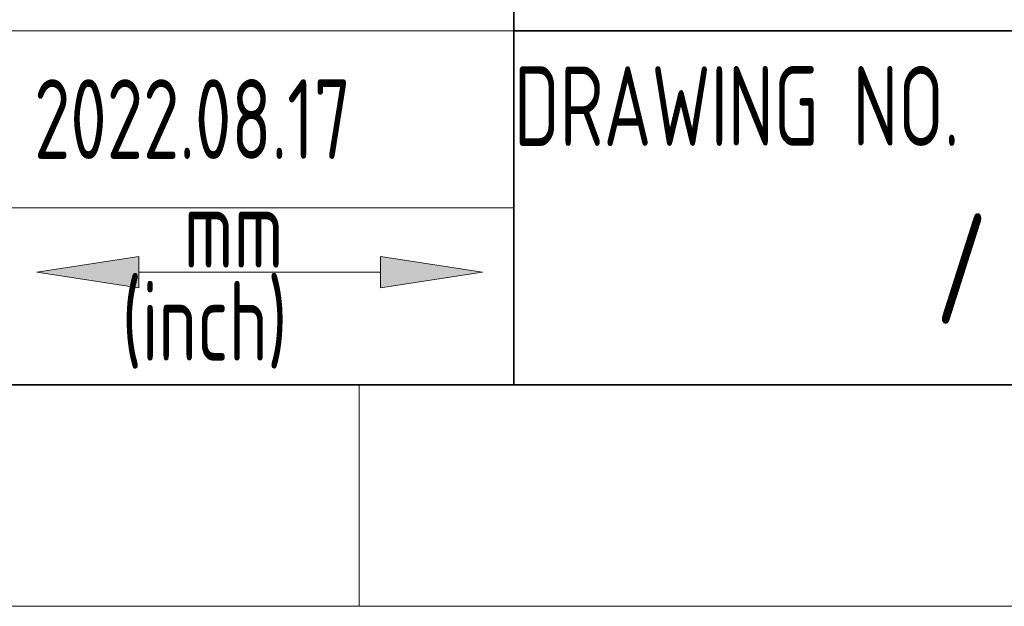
# Model space of a CAD drawing. Header units: millimetres. Extents: x 6 to 292, y 5 to 204.
# Tile 6 of 19: x 184 to 206, y 5 to 18. Entities that reach past the tile are written whole.
import ezdxf
from ezdxf.entities.mleader import LeaderData, LeaderLine
from ezdxf.math import Vec2, Vec3

# ---------------------------------------------------------------- set-up
doc = ezdxf.new("R2010")
doc.units = ezdxf.units.MM
for name, color, linetype in [('Default', 7, 'Continuous'), ('TEXT', 7, 'Continuous'), ('图框', 7, 'Continuous'), ('细实线', 7, 'Continuous'), ('轮廓线', 7, 'Continuous'), ('阴影线', 7, 'Continuous')]:
    doc.layers.add(name, color=color, linetype=linetype)
doc.styles.add('SEACAD_Solid_Edge_ANSI', font='seans.ttf')

# ---------------------------------------------------------------- blocks, each defined once
blk = doc.blocks.new('_DOT')
at = {"color": 0}
blk.add_line((0, 0), (-1, 0), dxfattribs=at)
at = {"color": 0, "const_width": 0.333}
blk.add_lwpolyline([(-0.1665, 0, 1), (0.1665, 0, 1)], format="xyb", close=True, dxfattribs=at)
blk = doc.blocks.new('A4-drawing_frame')
at = {"layer": '细实线', "color": 7, "linetype": 'Continuous', "lineweight": 13}
for p, q in [((-100.5, 5), (-100.5, 0)), ((-286.5, 0), (0, 0))]:
    blk.add_line(p, q, dxfattribs=at)
at = {"layer": '轮廓线', "color": 7, "linetype": 'Continuous', "lineweight": 35}
blk.add_line((-282, 5), (-5, 5), dxfattribs=at)

msp = doc.modelspace()

# ---------------------------------------------------------------- hatches: boundary and pattern name
at = {"layer": '阴影线', "linetype": 'Continuous', "lineweight": 5}
for points in [[(186.519, 12.198), (186.519, 12.899), (184.214, 12.549)], [(191.981, 12.899), (191.981, 12.198), (194.286, 12.549)]]:
    msp.add_hatch(color=7, dxfattribs=at).paths.add_polyline_path(points)

# ---------------------------------------------------------------- linework, layer by layer
at = {"layer": '细实线', "color": 7, "linetype": 'Continuous', "lineweight": 13}
for p, q in [((195, 18), (167, 18)), ((195, 14), (167, 14)), ((186.519, 12.899), (184.214, 12.549)), ((186.519, 12.198), (186.519, 12.899)), ((191.981, 12.899), (191.981, 12.198)), ((194.286, 12.549), (191.981, 12.899)), ((184.214, 12.549), (186.519, 12.198)), ((191.981, 12.549), (186.519, 12.549)), ((191.981, 12.198), (194.286, 12.549))]:
    msp.add_line(p, q, dxfattribs=at)
at = {"layer": '轮廓线', "color": 7, "linetype": 'Continuous', "lineweight": 35}
for p, q in [((195, 10), (195, 34)), ((195, 18), (287, 18)), ((167, 10), (287, 10)), ((195, 10), (287, 10))]:
    msp.add_line(p, q, dxfattribs=at)

# ---------------------------------------------------------------- block references
at = {"layer": '图框', "color": 7}
msp.add_blockref('A4-drawing_frame', (292, 5), dxfattribs=at)

# ---------------------------------------------------------------- texts
at = {"layer": 'TEXT', "insert": (195, 16.3), "char_height": 1.8, "width": 14.28618, "attachment_point": 4, "style": 'SEACAD_Solid_Edge_ANSI'}
msp.add_mtext('{\\fSolid Edge ANSI|b0||i0||c0|p34;\\C7;\\H1.8;\\W0.7;DRAWING NO.}', dxfattribs=at)
at = {"layer": '细实线', "char_height": 1.8, "attachment_point": 7, "style": 'SEACAD_Solid_Edge_ANSI'}
for s, insert, width in [('{\\fSolid Edge ANSI|b0||i0||c0|p34;\\C7;\\H1.8;\\W0.7;mm}', (187.53, 12.647), 3.27274), ('{\\fSolid Edge ANSI|b0||i0||c0|p34;\\C7;\\H1.8;\\W0.7;(inch)}', (186.131, 10.368), 6.45652)]:
    msp.add_mtext(s, dxfattribs=dict(at, insert=insert, width=width))

# ---------------------------------------------------------------- leaders
at = {"layer": 'Default', "color": 7, "linetype": 'Continuous', "lineweight": 13}
ml = msp.add_multileader_mtext('Standard', dxfattribs=at)
ml.set_content('{\\pxsm0.9;\\fSolid Edge ANSI|b0||i0||c0|p34;\\W0.7;2022.08.17\\P}', color=7)
ml.set_leader_properties()
ml.set_arrow_properties(name='DOT')
ml.build(insert=Vec2(0, 0))
ml.multileader.update_dxf_attribs({"leader_type": 0, "dogleg_length": 0, "arrow_head_size": 1.8})
ctx = ml.context
ctx.base_point, ctx.char_height, ctx.arrow_head_size, ctx.landing_gap_size = Vec3(182.148, 15.999), 1.8, 1.8, 0.63
ctx.mtext.insert = Vec3(184.148, 16.907)
ml = msp.add_multileader_mtext('Standard', dxfattribs=at)
ml.set_content('{\\pxsm0.9;\\fSolid Edge ANSI|b0||i0||c0|p34;\\W0.7;/\\P}', color=7)
ml.set_leader_properties()
ml.set_arrow_properties(name='DOT')
ml.build(insert=Vec2(0, 0))
ml.multileader.update_dxf_attribs({"leader_type": 0, "dogleg_length": 0, "arrow_head_size": 2.5})
ctx = ml.context
ctx.base_point, ctx.char_height, ctx.arrow_head_size, ctx.landing_gap_size = Vec3(202.847, 12.629), 2.5, 2.5, 0.875
ctx.text_align_type = 1
ctx.mtext.insert, ctx.mtext.alignment = Vec3(205.122, 13.882), 2

doc.saveas('drawing.dxf')
